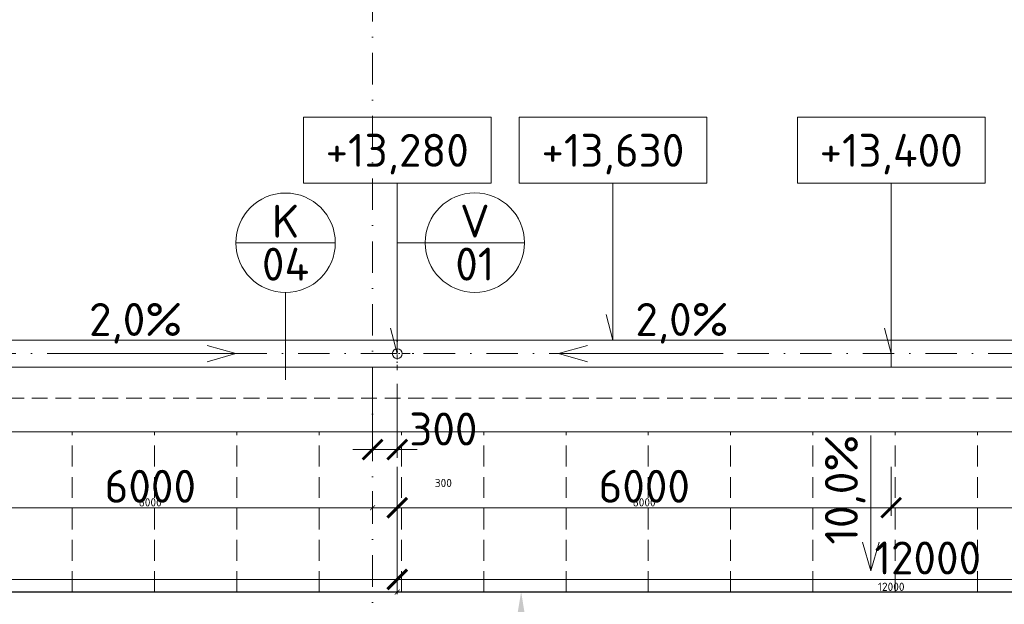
# Model space of a CAD drawing. Header units: millimetres. Extents: x -725694 to 5289369, y -1488057 to 2187451.
# Tile 169 of 256: x 25714 to 37674, y 174258 to 181353. Entities that reach past the tile are written whole.
import ezdxf
from ezdxf import colors
from ezdxf.entities.mleader import LeaderData, LeaderLine
from ezdxf.enums import TextEntityAlignment as Align
from ezdxf.math import Vec2, Vec3

# ---------------------------------------------------------------- set-up
doc = ezdxf.new("R2010")
doc.units = ezdxf.units.MM
for name, pattern in [('CENTERX2', [101.6, 63.5, -12.7, 12.7, -12.7]), ('DASHDOT', [25.4, 12.7, -6.35, 0, -6.35]), ('ČÁRKOVANÁ', [19.05, 12.7, -6.35])]:
    doc.linetypes.add(name, pattern=pattern)
doc.layers.get('Defpoints').update_dxf_attribs({"color": 8})
for name, color, linetype, lineweight in [('A99_N_kce-pohl', 1, 'Continuous', 9), ('A99_N_koty-200', 5, 'Continuous', 5), ('A99_N_koty-200 @ 200', 5, 'Continuous', 5), ('A99_N_koty-200 @ 50 (2)', 5, 'Continuous', 5), ('A99_N_koty-vysk', 160, 'Continuous', 5), ('A99_N_txt-popis-50 @ 200', 240, 'Continuous', 9), ('A99_N_znaceni 200', 5, 'Continuous', 5), ('A99_S_osy', 1, 'CENTERX2', 5)]:
    doc.layers.add(name, color=color, linetype=linetype, lineweight=lineweight)
doc.styles.add('A99_kota', font='isocpeur.ttf', dxfattribs={"height": 2})
doc.styles.add('A99_popis', font='isocpeur.ttf')
doc.styles.add('ad_popis 100', font='isocpeur.ttf', dxfattribs={"height": 200})
doc.dimstyles.new('A99_kota_200 new', dxfattribs={"dimscale": 200, "dimtxt": 2, "dimasz": 1.2, "dimexe": 0.5, "dimexo": 1.5, "dimgap": 0.3, "dimtad": 1, "dimdec": 0, "dimzin": 3, "dimdsep": 46, "dimtxsty": 'A99_kota', "dimblk": 'ARCHTICK', "dimcen": 2.5, "dimazin": 2, "dimtfac": 0.75, "dimtdec": 0, "dimtmove": 2, "dimatfit": 0, "dimfxl": 0, "dimtolj": 1, "dimtzin": 0, "dimlwd": 5, "dimlwe": 5, "dimarcsym": 0})

# ---------------------------------------------------------------- blocks, each defined once
blk = doc.blocks.new('*U66')
at = {"color": 0, "linetype": 'ByBlock'}
for p, q in [((5.7, -4), (5.7, -14.35)), ((5.7, -14.35), (5.286, -12.805))]:
    blk.add_line(p, q, dxfattribs=at)
blk.add_lwpolyline([(0, -4), (11.4, -4), (11.4, 0), (0, 0)], close=True, dxfattribs=at)
at = {"color": 0, "linetype": 'ByBlock', "style": 'A99_kota'}
for tag, p in [('VYSKA', (5.7, -2.241)), ('VYSKA_POPIS1', (5.7, -6.041)), ('VYSKA_POPIS2', (5.9, -9.541)), ('VYSKA_POPIS3', (5.9, -13.041))]:
    blk.add_attdef(tag, text='', height=2, dxfattribs=at).set_placement(p, align=Align.MIDDLE)
blk = doc.blocks.new('_ArchTick')
at = {"color": 0, "linetype": 'ByBlock', "const_width": 0.15}
blk.add_lwpolyline([(-0.5, -0.5), (0.5, 0.5)], dxfattribs=at)
blk = doc.blocks.new('*D5356')
at = {"layer": 'A99_N_koty-200', "color": 0, "linetype": 'Continuous', "lineweight": 5, "transparency": 16777216}
for p, q in [((30000, 176935), (30000, 176035)), ((30300, 176935), (30300, 176035)), ((30000, 176135), (29760, 176135)), ((30000, 176135), (30300, 176135)), ((30300, 176135), (30540, 176135))]:
    blk.add_line(p, q, dxfattribs=at)
at = {"layer": 'Defpoints', "color": 0, "linetype": 'Continuous', "lineweight": 0, "transparency": 16777216}
for p in [(30000, 177300), (30300, 177300), (30300, 176135)]:
    blk.add_point(p, dxfattribs=at)
at = {"layer": 'A99_N_koty-200', "color": 0, "linetype": 'Continuous', "lineweight": 5, "transparency": 16777216, "xscale": 240, "yscale": 240, "zscale": 240}
blk.add_blockref('_ArchTick', (30000, 176135), dxfattribs=at)
at = {"layer": 'A99_N_koty-200', "color": 0, "linetype": 'Continuous', "lineweight": 5, "transparency": 16777216, "xscale": 240, "yscale": 240, "zscale": 240, "rotation": 180}
blk.add_blockref('_ArchTick', (30300, 176135), dxfattribs=at)
at = {"layer": 'A99_N_koty-200', "color": 0, "linetype": 'Continuous', "transparency": 16777216, "insert": (30860, 176385), "char_height": 400, "attachment_point": 5, "style": 'A99_kota'}
blk.add_mtext('\\A1;300', dxfattribs=at)
blk = doc.blocks.new('*D5357')
at = {"layer": 'A99_N_koty-200', "color": 0, "linetype": 'Continuous', "lineweight": 5, "transparency": 16777216}
for p, q in [((30000, 175630), (30000, 175405)), ((30300, 175630), (30300, 175405)), ((30000, 175430), (29940, 175430)), ((30000, 175430), (30300, 175430)), ((30300, 175430), (30360, 175430))]:
    blk.add_line(p, q, dxfattribs=at)
at = {"layer": 'Defpoints', "color": 0, "linetype": 'Continuous', "lineweight": 0, "transparency": 16777216}
for p in [(30000, 177300), (30300, 177300), (30300, 175430)]:
    blk.add_point(p, dxfattribs=at)
at = {"layer": 'A99_N_koty-200', "color": 0, "linetype": 'Continuous', "lineweight": 5, "transparency": 16777216, "xscale": 60, "yscale": 60, "zscale": 60}
blk.add_blockref('_ArchTick', (30000, 175430), dxfattribs=at)
at = {"layer": 'A99_N_koty-200', "color": 0, "linetype": 'Continuous', "lineweight": 5, "transparency": 16777216, "xscale": 60, "yscale": 60, "zscale": 60, "rotation": 180}
blk.add_blockref('_ArchTick', (30300, 175430), dxfattribs=at)
at = {"layer": 'A99_N_koty-200', "color": 0, "linetype": 'Continuous', "transparency": 16777216, "insert": (30860, 175730), "char_height": 100, "attachment_point": 5, "style": 'A99_kota'}
blk.add_mtext('\\A1;300', dxfattribs=at)
blk = doc.blocks.new('*D5359')
at = {"layer": 'A99_N_koty-200', "color": 0, "linetype": 'Continuous', "lineweight": 5, "transparency": 16777216}
for p, q in [((30300, 175360), (30300, 174460)), ((42300, 175360), (42300, 174460)), ((30300, 174560), (42300, 174560))]:
    blk.add_line(p, q, dxfattribs=at)
at = {"layer": 'Defpoints', "color": 0, "linetype": 'Continuous', "lineweight": 0, "transparency": 16777216}
for p in [(30300, 177300), (42300, 176835), (42300, 174560)]:
    blk.add_point(p, dxfattribs=at)
at = {"layer": 'A99_N_koty-200', "color": 0, "linetype": 'Continuous', "lineweight": 5, "transparency": 16777216, "xscale": 240, "yscale": 240, "zscale": 240, "rotation": 180}
blk.add_blockref('_ArchTick', (30300, 174560), dxfattribs=at)
at = {"layer": 'A99_N_koty-200', "color": 0, "linetype": 'Continuous', "lineweight": 5, "transparency": 16777216, "xscale": 240, "yscale": 240, "zscale": 240}
blk.add_blockref('_ArchTick', (42300, 174560), dxfattribs=at)
at = {"layer": 'A99_N_koty-200', "color": 0, "linetype": 'Continuous', "transparency": 16777216, "insert": (36745, 174820), "char_height": 400, "attachment_point": 5, "style": 'A99_kota'}
blk.add_mtext('\\A1;12000', dxfattribs=at)
blk = doc.blocks.new('*D5360')
at = {"layer": 'A99_N_koty-200', "color": 0, "linetype": 'Continuous', "lineweight": 5, "transparency": 16777216}
for p, q in [((30300, 174605), (30300, 174380)), ((42300, 174605), (42300, 174380)), ((30300, 174405), (42300, 174405))]:
    blk.add_line(p, q, dxfattribs=at)
at = {"layer": 'Defpoints', "color": 0, "linetype": 'Continuous', "lineweight": 0, "transparency": 16777216}
for p in [(30300, 177300), (42300, 176835), (42300, 174405)]:
    blk.add_point(p, dxfattribs=at)
at = {"layer": 'A99_N_koty-200', "color": 0, "linetype": 'Continuous', "lineweight": 5, "transparency": 16777216, "xscale": 60, "yscale": 60, "zscale": 60, "rotation": 180}
blk.add_blockref('_ArchTick', (30300, 174405), dxfattribs=at)
at = {"layer": 'A99_N_koty-200', "color": 0, "linetype": 'Continuous', "lineweight": 5, "transparency": 16777216, "xscale": 60, "yscale": 60, "zscale": 60}
blk.add_blockref('_ArchTick', (42300, 174405), dxfattribs=at)
at = {"layer": 'A99_N_koty-200', "color": 0, "linetype": 'Continuous', "transparency": 16777216, "insert": (36300, 174470), "char_height": 100, "attachment_point": 5, "style": 'A99_kota'}
blk.add_mtext('\\A1;12000', dxfattribs=at)
blk = doc.blocks.new('*D5362')
at = {"layer": 'A99_N_koty-200', "color": 0, "linetype": 'Continuous', "lineweight": 5, "transparency": 16777216}
for p, q in [((30300, 175925), (30300, 175330)), ((36300, 175925), (36300, 175330)), ((30300, 175430), (36300, 175430))]:
    blk.add_line(p, q, dxfattribs=at)
at = {"layer": 'Defpoints', "color": 0, "linetype": 'Continuous', "lineweight": 0, "transparency": 16777216}
for p in [(30300, 176225), (36300, 176225), (36300, 175430)]:
    blk.add_point(p, dxfattribs=at)
at = {"layer": 'A99_N_koty-200', "color": 0, "linetype": 'Continuous', "lineweight": 5, "transparency": 16777216, "xscale": 240, "yscale": 240, "zscale": 240, "rotation": 180}
blk.add_blockref('_ArchTick', (30300, 175430), dxfattribs=at)
at = {"layer": 'A99_N_koty-200', "color": 0, "linetype": 'Continuous', "lineweight": 5, "transparency": 16777216, "xscale": 240, "yscale": 240, "zscale": 240}
blk.add_blockref('_ArchTick', (36300, 175430), dxfattribs=at)
at = {"layer": 'A99_N_koty-200', "color": 0, "linetype": 'Continuous', "transparency": 16777216, "insert": (33300, 175690), "char_height": 400, "attachment_point": 5, "style": 'A99_kota'}
blk.add_mtext('\\A1;6000', dxfattribs=at)
blk = doc.blocks.new('*D5363')
at = {"layer": 'A99_N_koty-200', "color": 0, "linetype": 'Continuous', "lineweight": 5, "transparency": 16777216}
for p, q in [((30300, 175630), (30300, 175405)), ((36300, 175630), (36300, 175405)), ((30300, 175430), (36300, 175430))]:
    blk.add_line(p, q, dxfattribs=at)
at = {"layer": 'Defpoints', "color": 0, "linetype": 'Continuous', "lineweight": 0, "transparency": 16777216}
for p in [(30300, 176225), (36300, 176225), (36300, 175430)]:
    blk.add_point(p, dxfattribs=at)
at = {"layer": 'A99_N_koty-200', "color": 0, "linetype": 'Continuous', "lineweight": 5, "transparency": 16777216, "xscale": 60, "yscale": 60, "zscale": 60, "rotation": 180}
blk.add_blockref('_ArchTick', (30300, 175430), dxfattribs=at)
at = {"layer": 'A99_N_koty-200', "color": 0, "linetype": 'Continuous', "lineweight": 5, "transparency": 16777216, "xscale": 60, "yscale": 60, "zscale": 60}
blk.add_blockref('_ArchTick', (36300, 175430), dxfattribs=at)
at = {"layer": 'A99_N_koty-200', "color": 0, "linetype": 'Continuous', "transparency": 16777216, "insert": (33300, 175495), "char_height": 100, "attachment_point": 5, "style": 'A99_kota'}
blk.add_mtext('\\A1;6000', dxfattribs=at)
blk = doc.blocks.new('*D5365')
at = {"layer": 'A99_N_koty-200', "color": 0, "linetype": 'Continuous', "lineweight": 5, "transparency": 16777216}
for p, q in [((36300, 175925), (36300, 175330)), ((42300, 175925), (42300, 175330)), ((42300, 175430), (36300, 175430))]:
    blk.add_line(p, q, dxfattribs=at)
at = {"layer": 'Defpoints', "color": 0, "linetype": 'Continuous', "lineweight": 0, "transparency": 16777216}
for p in [(36300, 176225), (42300, 176225), (36300, 175430)]:
    blk.add_point(p, dxfattribs=at)
at = {"layer": 'A99_N_koty-200', "color": 0, "linetype": 'Continuous', "lineweight": 5, "transparency": 16777216, "xscale": 240, "yscale": 240, "zscale": 240, "rotation": 180}
blk.add_blockref('_ArchTick', (36300, 175430), dxfattribs=at)
at = {"layer": 'A99_N_koty-200', "color": 0, "linetype": 'Continuous', "lineweight": 5, "transparency": 16777216, "xscale": 240, "yscale": 240, "zscale": 240}
blk.add_blockref('_ArchTick', (42300, 175430), dxfattribs=at)
at = {"layer": 'A99_N_koty-200', "color": 0, "linetype": 'Continuous', "transparency": 16777216, "insert": (39300, 175690), "char_height": 400, "attachment_point": 5, "style": 'A99_kota'}
blk.add_mtext('\\A1;6000', dxfattribs=at)
blk = doc.blocks.new('*D5366')
at = {"layer": 'A99_N_koty-200', "color": 0, "linetype": 'Continuous', "lineweight": 5, "transparency": 16777216}
for p, q in [((36300, 175630), (36300, 175405)), ((42300, 175630), (42300, 175405)), ((42300, 175430), (36300, 175430))]:
    blk.add_line(p, q, dxfattribs=at)
at = {"layer": 'Defpoints', "color": 0, "linetype": 'Continuous', "lineweight": 0, "transparency": 16777216}
for p in [(36300, 176225), (42300, 176225), (36300, 175430)]:
    blk.add_point(p, dxfattribs=at)
at = {"layer": 'A99_N_koty-200', "color": 0, "linetype": 'Continuous', "lineweight": 5, "transparency": 16777216, "xscale": 60, "yscale": 60, "zscale": 60, "rotation": 180}
blk.add_blockref('_ArchTick', (36300, 175430), dxfattribs=at)
at = {"layer": 'A99_N_koty-200', "color": 0, "linetype": 'Continuous', "lineweight": 5, "transparency": 16777216, "xscale": 60, "yscale": 60, "zscale": 60}
blk.add_blockref('_ArchTick', (42300, 175430), dxfattribs=at)
at = {"layer": 'A99_N_koty-200', "color": 0, "linetype": 'Continuous', "transparency": 16777216, "insert": (39300, 175495), "char_height": 100, "attachment_point": 5, "style": 'A99_kota'}
blk.add_mtext('\\A1;6000', dxfattribs=at)
blk = doc.blocks.new('*D5422')
at = {"layer": 'A99_N_koty-200', "color": 0, "linetype": 'Continuous', "lineweight": 5, "transparency": 16777216}
for p, q in [((18300, 175360), (18300, 174460)), ((30300, 175360), (30300, 174460)), ((18300, 174560), (30300, 174560))]:
    blk.add_line(p, q, dxfattribs=at)
at = {"layer": 'Defpoints', "color": 0, "linetype": 'Continuous', "lineweight": 0, "transparency": 16777216}
for p in [(18300, 176835), (30300, 176835), (30300, 174560)]:
    blk.add_point(p, dxfattribs=at)
at = {"layer": 'A99_N_koty-200', "color": 0, "linetype": 'Continuous', "lineweight": 5, "transparency": 16777216, "xscale": 240, "yscale": 240, "zscale": 240, "rotation": 180}
blk.add_blockref('_ArchTick', (18300, 174560), dxfattribs=at)
at = {"layer": 'A99_N_koty-200', "color": 0, "linetype": 'Continuous', "lineweight": 5, "transparency": 16777216, "xscale": 240, "yscale": 240, "zscale": 240}
blk.add_blockref('_ArchTick', (30300, 174560), dxfattribs=at)
at = {"layer": 'A99_N_koty-200', "color": 0, "linetype": 'Continuous', "transparency": 16777216, "insert": (24300, 174820), "char_height": 400, "attachment_point": 5, "style": 'A99_kota'}
blk.add_mtext('\\A1;12000', dxfattribs=at)
blk = doc.blocks.new('*D5423')
at = {"layer": 'A99_N_koty-200', "color": 0, "linetype": 'Continuous', "lineweight": 5, "transparency": 16777216}
for p, q in [((18300, 174605), (18300, 174380)), ((30300, 174605), (30300, 174380)), ((18300, 174405), (30300, 174405))]:
    blk.add_line(p, q, dxfattribs=at)
at = {"layer": 'Defpoints', "color": 0, "linetype": 'Continuous', "lineweight": 0, "transparency": 16777216}
for p in [(18300, 176835), (30300, 176835), (30300, 174405)]:
    blk.add_point(p, dxfattribs=at)
at = {"layer": 'A99_N_koty-200', "color": 0, "linetype": 'Continuous', "lineweight": 5, "transparency": 16777216, "xscale": 60, "yscale": 60, "zscale": 60, "rotation": 180}
blk.add_blockref('_ArchTick', (18300, 174405), dxfattribs=at)
at = {"layer": 'A99_N_koty-200', "color": 0, "linetype": 'Continuous', "lineweight": 5, "transparency": 16777216, "xscale": 60, "yscale": 60, "zscale": 60}
blk.add_blockref('_ArchTick', (30300, 174405), dxfattribs=at)
at = {"layer": 'A99_N_koty-200', "color": 0, "linetype": 'Continuous', "transparency": 16777216, "insert": (24300, 174470), "char_height": 100, "attachment_point": 5, "style": 'A99_kota'}
blk.add_mtext('\\A1;12000', dxfattribs=at)
blk = doc.blocks.new('*D5428')
at = {"layer": 'A99_N_koty-200', "color": 0, "linetype": 'Continuous', "lineweight": 5, "transparency": 16777216}
for p, q in [((24300, 175925), (24300, 175330)), ((30300, 175925), (30300, 175330)), ((30300, 175430), (24300, 175430))]:
    blk.add_line(p, q, dxfattribs=at)
at = {"layer": 'Defpoints', "color": 0, "linetype": 'Continuous', "lineweight": 0, "transparency": 16777216}
for p in [(24300, 176225), (30300, 176225), (24300, 175430)]:
    blk.add_point(p, dxfattribs=at)
at = {"layer": 'A99_N_koty-200', "color": 0, "linetype": 'Continuous', "lineweight": 5, "transparency": 16777216, "xscale": 240, "yscale": 240, "zscale": 240, "rotation": 180}
blk.add_blockref('_ArchTick', (24300, 175430), dxfattribs=at)
at = {"layer": 'A99_N_koty-200', "color": 0, "linetype": 'Continuous', "lineweight": 5, "transparency": 16777216, "xscale": 240, "yscale": 240, "zscale": 240}
blk.add_blockref('_ArchTick', (30300, 175430), dxfattribs=at)
at = {"layer": 'A99_N_koty-200', "color": 0, "linetype": 'Continuous', "transparency": 16777216, "insert": (27300, 175690), "char_height": 400, "attachment_point": 5, "style": 'A99_kota'}
blk.add_mtext('\\A1;6000', dxfattribs=at)
blk = doc.blocks.new('*D5429')
at = {"layer": 'A99_N_koty-200', "color": 0, "linetype": 'Continuous', "lineweight": 5, "transparency": 16777216}
for p, q in [((24300, 175630), (24300, 175405)), ((30300, 175630), (30300, 175405)), ((30300, 175430), (24300, 175430))]:
    blk.add_line(p, q, dxfattribs=at)
at = {"layer": 'Defpoints', "color": 0, "linetype": 'Continuous', "lineweight": 0, "transparency": 16777216}
for p in [(24300, 176225), (30300, 176225), (24300, 175430)]:
    blk.add_point(p, dxfattribs=at)
at = {"layer": 'A99_N_koty-200', "color": 0, "linetype": 'Continuous', "lineweight": 5, "transparency": 16777216, "xscale": 60, "yscale": 60, "zscale": 60, "rotation": 180}
blk.add_blockref('_ArchTick', (24300, 175430), dxfattribs=at)
at = {"layer": 'A99_N_koty-200', "color": 0, "linetype": 'Continuous', "lineweight": 5, "transparency": 16777216, "xscale": 60, "yscale": 60, "zscale": 60}
blk.add_blockref('_ArchTick', (30300, 175430), dxfattribs=at)
at = {"layer": 'A99_N_koty-200', "color": 0, "linetype": 'Continuous', "transparency": 16777216, "insert": (27300, 175495), "char_height": 100, "attachment_point": 5, "style": 'A99_kota'}
blk.add_mtext('\\A1;6000', dxfattribs=at)
blk = doc.blocks.new('*D5431')
at = {"layer": 'A99_N_koty-200', "color": 0, "linetype": 'Continuous', "lineweight": 5, "transparency": 16777216}
for p, q in [((30300, 175925), (30300, 175330)), ((36300, 175925), (36300, 175330)), ((30300, 175430), (36300, 175430))]:
    blk.add_line(p, q, dxfattribs=at)
at = {"layer": 'Defpoints', "color": 0, "linetype": 'Continuous', "lineweight": 0, "transparency": 16777216}
for p in [(30300, 176225), (36300, 176225), (36300, 175430)]:
    blk.add_point(p, dxfattribs=at)
at = {"layer": 'A99_N_koty-200', "color": 0, "linetype": 'Continuous', "lineweight": 5, "transparency": 16777216, "xscale": 240, "yscale": 240, "zscale": 240, "rotation": 180}
blk.add_blockref('_ArchTick', (30300, 175430), dxfattribs=at)
at = {"layer": 'A99_N_koty-200', "color": 0, "linetype": 'Continuous', "lineweight": 5, "transparency": 16777216, "xscale": 240, "yscale": 240, "zscale": 240}
blk.add_blockref('_ArchTick', (36300, 175430), dxfattribs=at)
at = {"layer": 'A99_N_koty-200', "color": 0, "linetype": 'Continuous', "transparency": 16777216, "insert": (33300, 175690), "char_height": 400, "attachment_point": 5, "style": 'A99_kota'}
blk.add_mtext('\\A1;6000', dxfattribs=at)
blk = doc.blocks.new('*D5432')
at = {"layer": 'A99_N_koty-200', "color": 0, "linetype": 'Continuous', "lineweight": 5, "transparency": 16777216}
for p, q in [((30300, 175630), (30300, 175405)), ((36300, 175630), (36300, 175405)), ((30300, 175430), (36300, 175430))]:
    blk.add_line(p, q, dxfattribs=at)
at = {"layer": 'Defpoints', "color": 0, "linetype": 'Continuous', "lineweight": 0, "transparency": 16777216}
for p in [(30300, 176225), (36300, 176225), (36300, 175430)]:
    blk.add_point(p, dxfattribs=at)
at = {"layer": 'A99_N_koty-200', "color": 0, "linetype": 'Continuous', "lineweight": 5, "transparency": 16777216, "xscale": 60, "yscale": 60, "zscale": 60, "rotation": 180}
blk.add_blockref('_ArchTick', (30300, 175430), dxfattribs=at)
at = {"layer": 'A99_N_koty-200', "color": 0, "linetype": 'Continuous', "lineweight": 5, "transparency": 16777216, "xscale": 60, "yscale": 60, "zscale": 60}
blk.add_blockref('_ArchTick', (36300, 175430), dxfattribs=at)
at = {"layer": 'A99_N_koty-200', "color": 0, "linetype": 'Continuous', "transparency": 16777216, "insert": (33300, 175495), "char_height": 100, "attachment_point": 5, "style": 'A99_kota'}
blk.add_mtext('\\A1;6000', dxfattribs=at)
blk = doc.blocks.new('*D5434')
at = {"layer": 'A99_N_koty-200', "color": 0, "linetype": 'Continuous', "lineweight": 5, "transparency": 16777216}
for p, q in [((36300, 175925), (36300, 175330)), ((42300, 175925), (42300, 175330)), ((42300, 175430), (36300, 175430))]:
    blk.add_line(p, q, dxfattribs=at)
at = {"layer": 'Defpoints', "color": 0, "linetype": 'Continuous', "lineweight": 0, "transparency": 16777216}
for p in [(36300, 176225), (42300, 176225), (36300, 175430)]:
    blk.add_point(p, dxfattribs=at)
at = {"layer": 'A99_N_koty-200', "color": 0, "linetype": 'Continuous', "lineweight": 5, "transparency": 16777216, "xscale": 240, "yscale": 240, "zscale": 240, "rotation": 180}
blk.add_blockref('_ArchTick', (36300, 175430), dxfattribs=at)
at = {"layer": 'A99_N_koty-200', "color": 0, "linetype": 'Continuous', "lineweight": 5, "transparency": 16777216, "xscale": 240, "yscale": 240, "zscale": 240}
blk.add_blockref('_ArchTick', (42300, 175430), dxfattribs=at)
at = {"layer": 'A99_N_koty-200', "color": 0, "linetype": 'Continuous', "transparency": 16777216, "insert": (39300, 175690), "char_height": 400, "attachment_point": 5, "style": 'A99_kota'}
blk.add_mtext('\\A1;6000', dxfattribs=at)
blk = doc.blocks.new('*D5435')
at = {"layer": 'A99_N_koty-200', "color": 0, "linetype": 'Continuous', "lineweight": 5, "transparency": 16777216}
for p, q in [((36300, 175630), (36300, 175405)), ((42300, 175630), (42300, 175405)), ((42300, 175430), (36300, 175430))]:
    blk.add_line(p, q, dxfattribs=at)
at = {"layer": 'Defpoints', "color": 0, "linetype": 'Continuous', "lineweight": 0, "transparency": 16777216}
for p in [(36300, 176225), (42300, 176225), (36300, 175430)]:
    blk.add_point(p, dxfattribs=at)
at = {"layer": 'A99_N_koty-200', "color": 0, "linetype": 'Continuous', "lineweight": 5, "transparency": 16777216, "xscale": 60, "yscale": 60, "zscale": 60, "rotation": 180}
blk.add_blockref('_ArchTick', (36300, 175430), dxfattribs=at)
at = {"layer": 'A99_N_koty-200', "color": 0, "linetype": 'Continuous', "lineweight": 5, "transparency": 16777216, "xscale": 60, "yscale": 60, "zscale": 60}
blk.add_blockref('_ArchTick', (42300, 175430), dxfattribs=at)
at = {"layer": 'A99_N_koty-200', "color": 0, "linetype": 'Continuous', "transparency": 16777216, "insert": (39300, 175495), "char_height": 100, "attachment_point": 5, "style": 'A99_kota'}
blk.add_mtext('\\A1;6000', dxfattribs=at)
blk = doc.blocks.new('*U20')
at = {"color": 0, "linetype": 'ByBlock'}
blk.add_line((-3.02, 0), (3.02, 0), dxfattribs=at)
blk.add_circle((0, 0), 3.02, dxfattribs=at)
at = {"color": 0, "linetype": 'ByBlock', "style": 'A99_popis'}
for tag, p in [('KATEGORIE', (0, 1.31)), ('PRVEK', (0, -1.298))]:
    blk.add_attdef(tag, text='', height=2, dxfattribs=at).set_placement(p, align=Align.MIDDLE_CENTER)
blk = doc.blocks.new('*U453')
at = {"color": 0, "linetype": 'ByBlock'}
for p, q in [((5.7, -4), (5.7, -13.525)), ((5.7, -13.525), (5.286, -11.98))]:
    blk.add_line(p, q, dxfattribs=at)
blk.add_lwpolyline([(0, -4), (11.4, -4), (11.4, 0), (0, 0)], close=True, dxfattribs=at)
at = {"color": 0, "linetype": 'ByBlock', "style": 'A99_kota'}
for tag, p in [('VYSKA', (5.7, -2.241)), ('VYSKA_POPIS1', (5.7, -6.041)), ('VYSKA_POPIS2', (5.9, -9.541)), ('VYSKA_POPIS3', (5.9, -13.041))]:
    blk.add_attdef(tag, text='', height=2, dxfattribs=at).set_placement(p, align=Align.MIDDLE)
blk = doc.blocks.new('*U6283')
at = {"layer": 'A99_N_koty-200 @ 200', "linetype": 'Continuous'}
dim = blk.add_linear_dim(base=(30300, 176135), p1=(30000, 177300), p2=(30300, 177300), dimstyle='A99_kota_200 new', override={"dimscale": 200, "dimtix": 1, "dimtofl": 1, "dimtmove": 2, "dimatfit": 0}, dxfattribs=at)
dim.commit()
dim.dimension.update_dxf_attribs({"geometry": '*D5356', "text_midpoint": (30860, 176385), "dimtype": 128})
at = {"layer": 'A99_N_koty-200 @ 50 (2)', "linetype": 'Continuous'}
dim = blk.add_linear_dim(base=(30300, 175430), p1=(30000, 177300), p2=(30300, 177300), dimstyle='A99_kota_200 new', override={"dimscale": 50, "dimtix": 1, "dimtofl": 1, "dimtmove": 2, "dimatfit": 0}, dxfattribs=at)
dim.commit()
dim.dimension.update_dxf_attribs({"geometry": '*D5357', "text_midpoint": (30860, 175730), "dimtype": 128})
blk = doc.blocks.new('*U6284')
at = {"layer": 'A99_N_koty-200 @ 200', "linetype": 'Continuous'}
dim = blk.add_linear_dim(base=(42300, 174560), p1=(30300, 177300), p2=(42300, 176835), dimstyle='A99_kota_200 new', override={"dimscale": 200, "dimtix": 1, "dimtofl": 1, "dimtmove": 2, "dimatfit": 0}, dxfattribs=at)
dim.commit()
dim.dimension.update_dxf_attribs({"geometry": '*D5359', "text_midpoint": (36745, 174820), "dimtype": 128})
at = {"layer": 'A99_N_koty-200 @ 50 (2)', "linetype": 'Continuous'}
dim = blk.add_linear_dim(base=(42300, 174405), p1=(30300, 177300), p2=(42300, 176835), dimstyle='A99_kota_200 new', override={"dimscale": 50, "dimtix": 1, "dimtofl": 1, "dimtmove": 2, "dimatfit": 0}, dxfattribs=at)
dim.commit()
dim.dimension.update_dxf_attribs({"geometry": '*D5360', "text_midpoint": (36300, 174470)})
blk = doc.blocks.new('*U6285')
at = {"layer": 'A99_N_koty-200 @ 200', "linetype": 'Continuous'}
dim = blk.add_linear_dim(base=(36300, 175430), p1=(30300, 176225), p2=(36300, 176225), dimstyle='A99_kota_200 new', override={"dimscale": 200, "dimtix": 1, "dimtofl": 1, "dimtmove": 2, "dimatfit": 0}, dxfattribs=at)
dim.commit()
dim.dimension.update_dxf_attribs({"geometry": '*D5362', "text_midpoint": (33300, 175690)})
at = {"layer": 'A99_N_koty-200 @ 50 (2)', "linetype": 'Continuous'}
dim = blk.add_linear_dim(base=(36300, 175430), p1=(30300, 176225), p2=(36300, 176225), dimstyle='A99_kota_200 new', override={"dimscale": 50, "dimtix": 1, "dimtofl": 1, "dimtmove": 2, "dimatfit": 0}, dxfattribs=at)
dim.commit()
dim.dimension.update_dxf_attribs({"geometry": '*D5363', "text_midpoint": (33300, 175495)})
blk = doc.blocks.new('*U6286')
at = {"layer": 'A99_N_koty-200 @ 200', "linetype": 'Continuous'}
dim = blk.add_linear_dim(base=(36300, 175430), p1=(42300, 176225), p2=(36300, 176225), angle=180, dimstyle='A99_kota_200 new', override={"dimscale": 200, "dimtix": 1, "dimtofl": 1, "dimtmove": 2, "dimatfit": 0}, dxfattribs=at)
dim.commit()
dim.dimension.update_dxf_attribs({"geometry": '*D5365', "text_midpoint": (39300, 175690)})
at = {"layer": 'A99_N_koty-200 @ 50 (2)', "linetype": 'Continuous'}
dim = blk.add_linear_dim(base=(36300, 175430), p1=(42300, 176225), p2=(36300, 176225), angle=180, dimstyle='A99_kota_200 new', override={"dimscale": 50, "dimtix": 1, "dimtofl": 1, "dimtmove": 2, "dimatfit": 0}, dxfattribs=at)
dim.commit()
dim.dimension.update_dxf_attribs({"geometry": '*D5366', "text_midpoint": (39300, 175495)})
blk = doc.blocks.new('*U6305')
at = {"layer": 'A99_N_koty-200 @ 200', "linetype": 'Continuous'}
dim = blk.add_linear_dim(base=(30300, 174560), p1=(18300, 176835), p2=(30300, 176835), dimstyle='A99_kota_200 new', override={"dimscale": 200, "dimtix": 1, "dimtofl": 1, "dimtmove": 2, "dimatfit": 0}, dxfattribs=at)
dim.commit()
dim.dimension.update_dxf_attribs({"geometry": '*D5422', "text_midpoint": (24300, 174820)})
at = {"layer": 'A99_N_koty-200 @ 50 (2)', "linetype": 'Continuous'}
dim = blk.add_linear_dim(base=(30300, 174405), p1=(18300, 176835), p2=(30300, 176835), dimstyle='A99_kota_200 new', override={"dimscale": 50, "dimtix": 1, "dimtofl": 1, "dimtmove": 2, "dimatfit": 0}, dxfattribs=at)
dim.commit()
dim.dimension.update_dxf_attribs({"geometry": '*D5423', "text_midpoint": (24300, 174470)})
blk = doc.blocks.new('*U6307')
at = {"layer": 'A99_N_koty-200 @ 200', "linetype": 'Continuous'}
dim = blk.add_linear_dim(base=(24300, 175430), p1=(30300, 176225), p2=(24300, 176225), angle=180, dimstyle='A99_kota_200 new', override={"dimscale": 200, "dimtix": 1, "dimtofl": 1, "dimtmove": 2, "dimatfit": 0}, dxfattribs=at)
dim.commit()
dim.dimension.update_dxf_attribs({"geometry": '*D5428', "text_midpoint": (27300, 175690)})
at = {"layer": 'A99_N_koty-200 @ 50 (2)', "linetype": 'Continuous'}
dim = blk.add_linear_dim(base=(24300, 175430), p1=(30300, 176225), p2=(24300, 176225), angle=180, dimstyle='A99_kota_200 new', override={"dimscale": 50, "dimtix": 1, "dimtofl": 1, "dimtmove": 2, "dimatfit": 0}, dxfattribs=at)
dim.commit()
dim.dimension.update_dxf_attribs({"geometry": '*D5429', "text_midpoint": (27300, 175495)})
blk = doc.blocks.new('*U6308')
at = {"layer": 'A99_N_koty-200 @ 200', "linetype": 'Continuous'}
dim = blk.add_linear_dim(base=(36300, 175430), p1=(30300, 176225), p2=(36300, 176225), dimstyle='A99_kota_200 new', override={"dimscale": 200, "dimtix": 1, "dimtofl": 1, "dimtmove": 2, "dimatfit": 0}, dxfattribs=at)
dim.commit()
dim.dimension.update_dxf_attribs({"geometry": '*D5431', "text_midpoint": (33300, 175690)})
at = {"layer": 'A99_N_koty-200 @ 50 (2)', "linetype": 'Continuous'}
dim = blk.add_linear_dim(base=(36300, 175430), p1=(30300, 176225), p2=(36300, 176225), dimstyle='A99_kota_200 new', override={"dimscale": 50, "dimtix": 1, "dimtofl": 1, "dimtmove": 2, "dimatfit": 0}, dxfattribs=at)
dim.commit()
dim.dimension.update_dxf_attribs({"geometry": '*D5432', "text_midpoint": (33300, 175495)})
blk = doc.blocks.new('*U6309')
at = {"layer": 'A99_N_koty-200 @ 200', "linetype": 'Continuous'}
dim = blk.add_linear_dim(base=(36300, 175430), p1=(42300, 176225), p2=(36300, 176225), angle=180, dimstyle='A99_kota_200 new', override={"dimscale": 200, "dimtix": 1, "dimtofl": 1, "dimtmove": 2, "dimatfit": 0}, dxfattribs=at)
dim.commit()
dim.dimension.update_dxf_attribs({"geometry": '*D5434', "text_midpoint": (39300, 175690)})
at = {"layer": 'A99_N_koty-200 @ 50 (2)', "linetype": 'Continuous'}
dim = blk.add_linear_dim(base=(36300, 175430), p1=(42300, 176225), p2=(36300, 176225), angle=180, dimstyle='A99_kota_200 new', override={"dimscale": 50, "dimtix": 1, "dimtofl": 1, "dimtmove": 2, "dimatfit": 0}, dxfattribs=at)
dim.commit()
dim.dimension.update_dxf_attribs({"geometry": '*D5435', "text_midpoint": (39300, 175495)})

msp = doc.modelspace()

# ---------------------------------------------------------------- linework, layer by layer
at = {"layer": 'A99_N_kce-pohl', "linetype": 'ČÁRKOVANÁ', "lineweight": 9, "ltscale": 15}
msp.add_line((5860, 176760), (150690, 176760), dxfattribs=at)
at = {"layer": 'A99_N_kce-pohl', "linetype": 'DASHDOT', "lineweight": 5, "ltscale": 5}
for points in [[(30300, 177100), (30300, 177500)], [(30100, 177300), (30500, 177300)]]:
    msp.add_lwpolyline(points, dxfattribs=at)
at = {"layer": 'A99_N_kce-pohl', "linetype": 'Continuous', "ltscale": 25}
msp.add_lwpolyline([(150690, 177135), (150690, 177465), (6000, 177465), (6000, 177135)], close=True, dxfattribs=at)
msp.add_lwpolyline([(36300, 177135), (36300, 177465)], dxfattribs=at)
msp.add_lwpolyline([(36300, 177135), (36300, 177465)], dxfattribs=at)
at = {"layer": 'A99_N_kce-pohl', "linetype": 'Continuous', "lineweight": 9, "ltscale": 15}
msp.add_lwpolyline([(138875.5, 176350), (7180, 176350)], dxfattribs=at)
at = {"layer": 'A99_N_kce-pohl', "color": 30, "linetype": 'ČÁRKOVANÁ', "lineweight": 5, "ltscale": 20, "true_color": 0xff6e3d}
for points in [[(26350, 174405), (26350, 176350)], [(27350, 174405), (27350, 176350)], [(28350, 174405), (28350, 176350)], [(29350, 174405), (29350, 176350)], [(30350, 174405), (30350, 176350)], [(31350, 174405), (31350, 176350)], [(32350, 174405), (32350, 176350)], [(33350, 174405), (33350, 176350)], [(34350, 174405), (34350, 176350)], [(35350, 174405), (35350, 176350)], [(36350, 174405), (36350, 176350)], [(37350, 174405), (37350, 176350)]]:
    msp.add_lwpolyline(points, dxfattribs=at)
at = {"layer": 'A99_N_kce-pohl', "color": 1, "linetype": 'Continuous', "lineweight": 9, "ltscale": 25}
msp.add_lwpolyline([(138352.5, 174145), (138352.5, 174410), (7350, 174410), (7350, 174145)], close=True, dxfattribs=at)
at = {"layer": 'A99_N_kce-pohl', "linetype": 'Continuous'}
msp.add_circle((30300, 177300), 60, dxfattribs=at)
at = {"layer": 'A99_N_koty-vysk'}
for points in [[(28340, 177300), (27990, 177400)], [(32260, 177300), (32610, 177400)], [(32260, 177300), (32610, 177400)], [(28340, 177300), (26340, 177300)], [(28340, 177300), (27990, 177200)], [(32260, 177300), (34260, 177300)], [(32260, 177300), (32610, 177200)], [(32260, 177300), (34260, 177300)], [(32260, 177300), (32610, 177200)], [(36052.5, 174662.5), (36052.5, 176305)], [(36052.5, 174662.5), (35952.5, 175012.5)], [(36052.5, 174662.5), (36152.5, 175012.5)]]:
    msp.add_lwpolyline(points, dxfattribs=at)
at = {"layer": 'A99_N_znaceni 200'}
for points in [[(30638.5, 178646.5), (30300, 178646.5)], [(28943.4, 178041.4), (28943.4, 176980.3)]]:
    msp.add_lwpolyline(points, dxfattribs=at)
at = {"layer": 'A99_S_osy', "linetype": 'DASHDOT', "lineweight": 5, "ltscale": 30}
for points in [[(30000, 250300), (30000, 146890)], [(177325, 177300), (4375, 177300)]]:
    msp.add_lwpolyline(points, dxfattribs=at)

# ---------------------------------------------------------------- block references
at = {"layer": 'A99_N_koty-200', "color": 3, "linetype": 'Continuous', "lineweight": 0}
for name in ['*U6283', '*U6284', '*U6305', '*U6307', '*U6285', '*U6308', '*U6286', '*U6309']:
    msp.add_blockref(name, (0, 0), dxfattribs=at)
at = {"layer": 'A99_N_koty-vysk', "xscale": 200, "yscale": 200, "zscale": 200}
for name, p, values in [('*U66', (29160, 180170), {'VYSKA': '+13,280'}), ('*U453', (31780, 180170), {'VYSKA': '+13,630'}), ('*U66', (35160, 180170), {'VYSKA': '+13,400'}), ('*U66', (35160, 180170), {'VYSKA': '+13,400'})]:
    msp.add_blockref(name, p, dxfattribs=at).add_auto_attribs(values)
at = {"layer": 'A99_N_znaceni 200', "xscale": 200, "yscale": 200, "zscale": 200}
for p, values in [((28943.4, 178645.3), {'KATEGORIE': 'K', 'PRVEK': '04'}), ((31242.5, 178646.5), {'KATEGORIE': 'V', 'PRVEK': '01'})]:
    msp.add_blockref('*U20', p, dxfattribs=at).add_auto_attribs(values)

# ---------------------------------------------------------------- texts
at = {"layer": 'A99_N_koty-vysk', "char_height": 400, "style": 'ad_popis 100'}
for insert, attachment_point in [((27687, 177915), 3), ((33192.5, 177915), 1)]:
    msp.add_mtext_dynamic_manual_height_columns('2,0%', width=673.852, gutter_width=2000, heights=[0], dxfattribs=dict(at, insert=insert, attachment_point=attachment_point))
at = {"layer": 'A99_N_koty-vysk', "insert": (35495.2, 174982.5), "char_height": 400, "attachment_point": 1, "rotation": 90, "style": 'ad_popis 100'}
msp.add_mtext_dynamic_manual_height_columns('10,0%', width=673.852, gutter_width=2000, heights=[0], dxfattribs=at)

# ---------------------------------------------------------------- leaders
at = {"layer": 'A99_N_txt-popis-50 @ 200', "lineweight": 9}
ml = msp.add_multileader_mtext('Standard', dxfattribs=at)
ml.set_content('\\A1;{\\C256;odvodňovací žlab se nemění,\\Pna stavbě se provede kontrola}', color=1, style='A99_popis')
ml.set_leader_properties(color=256, linetype='ByLayer', lineweight=-1)
ml.build(insert=Vec2(0, 0))
ml.multileader.update_dxf_attribs({"dogleg_length": 200, "arrow_head_size": 300, "scale": 200})
ctx = ml.context
ctx.base_point, ctx.scale, ctx.char_height, ctx.arrow_head_size, ctx.landing_gap_size, ctx.plane_origin = Vec3(32602.5, 172915), 200, 400, 300, 1000, Vec3(32050, 165489.2)
notes = []
notes.append((ctx, [(0, (1, 1, 0), (31802.5, 172915), (1, 0), 800, [(0, [(31805, 174410)], 0, [])])]))
ctx.mtext.insert, ctx.mtext.width, ctx.mtext.defined_height, ctx.mtext.flow_direction = Vec3(33602.5, 173175), 7914.793, 1247.5, 5
for ctx, leaders in notes:
    for number, flags, end, landing, length, lines in leaders:
        leader = LeaderData()
        leader.index, (leader.has_last_leader_line, leader.has_dogleg_vector, leader.attachment_direction) = number, flags
        leader.last_leader_point, leader.dogleg_vector, leader.dogleg_length = Vec3(end), Vec3(landing), length
        for number, points, colour, breaks in lines:
            line = LeaderLine()
            line.index, line.vertices, line.color, line.breaks = number, Vec3.list(points), colors.encode_raw_color(colour), breaks
            leader.lines.append(line)
        ctx.leaders.append(leader)

doc.saveas('drawing.dxf')
